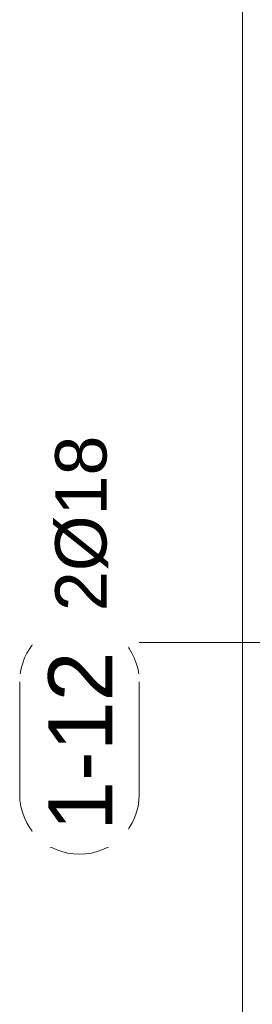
# Model space of a CAD drawing. Header units: millimetres. Extents: x -25607 to 9385, y 1894 to 10168.
# Tile 40 of 181: x -13607 to -13380, y 7191 to 8150. Entities that reach past the tile are written whole.
import ezdxf

# ---------------------------------------------------------------- set-up
doc = ezdxf.new("R2010")
doc.units = ezdxf.units.MM
doc.layers.add('S-COLS', color=52, linetype='Continuous', lineweight=9)
doc.layers.add('S-RBAR-IDEN', color=171, linetype='Continuous', lineweight=5)
doc.styles.add('Arial', font='arial.ttf', dxfattribs={"height": 50})
doc.styles.add('Arial_1', font='arial.ttf', dxfattribs={"height": 62.5})

# ---------------------------------------------------------------- blocks, each defined once
blk = doc.blocks.new('Popisek výztuže - _Typ_ množství_PRAVÝ _řezy_-573729-V4')
at = {"layer": 'S-RBAR-IDEN'}
for p, q in [((-24857.77, 9096.15), (-24967.46, 9096.15)), ((-24967.46, 8979.71), (-24857.77, 8979.71))]:
    blk.add_line(p, q, dxfattribs=at)
for centre, start, end in [((-24967.46, 9037.93), 90, 270), ((-24857.77, 9037.93), 277.64339, 82.35661)]:
    blk.add_arc(centre, 58.22, start, end, dxfattribs=at)

msp = doc.modelspace()

# ---------------------------------------------------------------- linework, layer by layer
at = {"layer": 'S-COLS'}
for p, q in [((-13390, 8670), (-13390, 6370)), ((-13390, 6370), (-13390, 8670))]:
    msp.add_line(p, q, dxfattribs=at)
at = {"layer": 'S-RBAR-IDEN'}
msp.add_line((-13345.95, 7543.49), (-13490.65, 7543.49), dxfattribs=at)

# ---------------------------------------------------------------- block references
at = {"layer": 'S-RBAR-IDEN', "rotation": 89.99999999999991}
msp.add_blockref('Popisek výztuže - _Typ_ množství_PRAVÝ _řezy_-573729-V4', (-4510.93, 32363.23), dxfattribs=at)

# ---------------------------------------------------------------- texts
at = {"layer": 'S-RBAR-IDEN', "insert": (-13572.49, 7574.18), "char_height": 50, "width": 210.443, "attachment_point": 1, "rotation": 90, "style": 'Arial', "bg_fill": 3, "box_fill_scale": 1.25, "bg_fill_color": 256, "bg_fill_true_color": 13158600, "bg_fill_transparency": 0}
msp.add_mtext('2Ø18', dxfattribs=at)

# ---------------------------------------------------------------- next in the draw order: texts
at = {"layer": 'S-RBAR-IDEN', "insert": (-13579.23, 7360.19), "char_height": 62.5, "width": 210.443, "attachment_point": 1, "rotation": 90, "style": 'Arial_1', "bg_fill": 3, "box_fill_scale": 1.25, "bg_fill_color": 256, "bg_fill_true_color": 13158600, "bg_fill_transparency": 0}
msp.add_mtext('1-12', dxfattribs=at)

doc.saveas('drawing.dxf')
